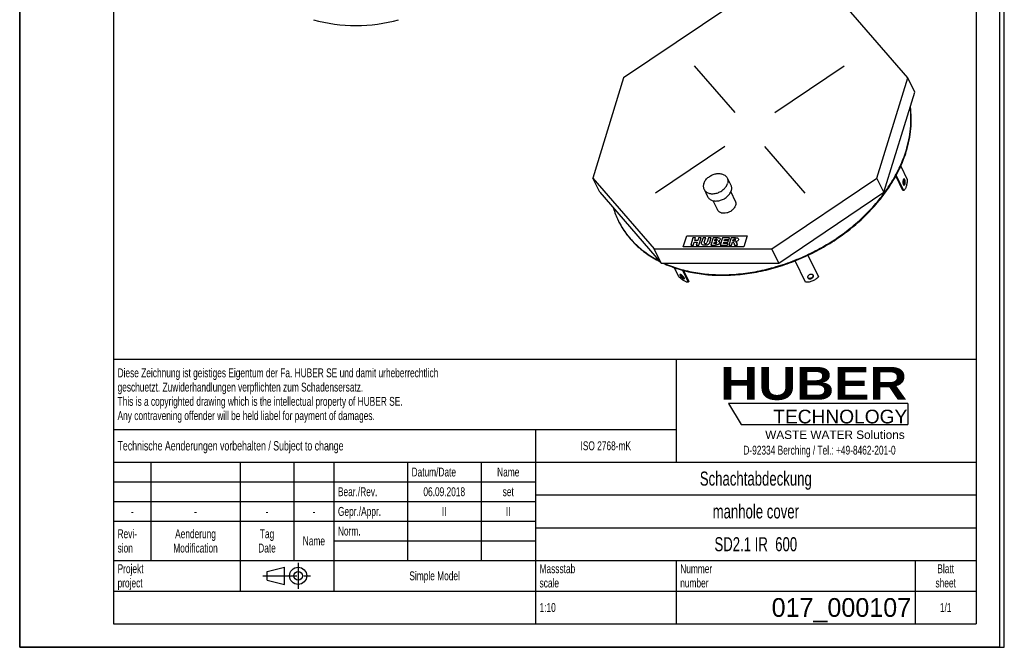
# Model space of a CAD drawing. Header units: millimetres. Extents: x 0 to 2100, y 0 to 2970.
# Tile 1 of 2: x 0 to 2100, y 0 to 1339. Entities that reach past the tile are written whole.
import ezdxf

# ---------------------------------------------------------------- set-up
doc = ezdxf.new("R2010")
doc.units = ezdxf.units.MM
doc.header["$LTSCALE"] = 193.6
doc.linetypes.add('CENTER', pattern=[0.6, 0.375, -0.075, 0.075, -0.075])
doc.layers.get('0').update_dxf_attribs({"linetype": 'CONTINUOUS'})
for name, color, linetype in [('_ACHSEN', 7, 'CONTINUOUS'), ('_KURVEN', 7, 'CONTINUOUS'), ('_ZEICHNUNGSELEM', 7, 'CONTINUOUS'), ('HUBER_Logo_BL0', 7, 'CONTINUOUS')]:
    doc.layers.add(name, color=color, linetype=linetype)
doc.styles.get("Standard").update_dxf_attribs({"font": 'txt', "width": 0.7})
doc.styles.add('TEXTSTYLE_2', font='ariblk.ttf')
doc.styles.add('TEXTSTYLE_3', font='arial.ttf')
doc.styles.add('TEXTSTYLE_5', font='txt')

# ---------------------------------------------------------------- blocks, each defined once
blk = doc.blocks.new('HUBER_LOGO_BL0', base_point=(1705.8, 504.8))
at = {"layer": 'HUBER_Logo_BL0', "color": 5, "linetype": 'Continuous'}
for p, q in [((1894.2, 520.3), (1511.7, 520.3)), ((1511.7, 520.3), (1538.7, 475.3)), ((1894.2, 520.3), (1894.2, 475.3)), ((1538.7, 475.3), (1894.2, 475.3))]:
    blk.add_line(p, q, dxfattribs=at)
at = {"layer": 'HUBER_Logo_BL0', "color": 2, "linetype": 'Continuous', "attachment_point": 3, "line_spacing_factor": 0.78}
for s, insert, char_height, width, style in [('HUBER\\P\\Farial.ttf;\\H29.25;TECHNOLOGY ', (1893.2, 598.3), 70.2, 387.672, 'TEXTSTYLE_2'), ('WASTE WATER Solutions', (1887.6, 462.6), 18, 297.033, 'TEXTSTYLE_3')]:
    blk.add_mtext(s, dxfattribs=dict(at, insert=insert, char_height=char_height, width=width, style=style))
at = {"layer": 'HUBER_Logo_BL0', "color": 2, "linetype": 'Continuous', "insert": (1705.8, 430.2), "char_height": 19, "width": 810.893, "attachment_point": 2, "line_spacing_factor": 0.96}
blk.add_mtext('D-92334 Berching / Tel.: +49-8462-201-0', dxfattribs=at)
blk = doc.blocks.new('PROJEKTIONSMETHODE_1_BL1', base_point=(570, 152.5))
at = {"color": 2, "linetype": 'Continuous'}
for p, q in [((527.8, 161.7), (564.5, 170.8)), ((564.5, 134.2), (564.5, 170.8)), ((527.8, 143.3), (527.8, 161.7)), ((527.8, 143.3), (564.5, 134.2))]:
    blk.add_line(p, q, dxfattribs=at)
at = {"color": 2, "linetype": 'CENTER'}
for p, q in [((593.8, 180), (593.8, 125)), ((518.7, 152.5), (621.3, 152.5))]:
    blk.add_line(p, q, dxfattribs=at)
at = {"color": 2, "linetype": 'Continuous'}
for radius in [18.3, 9.17]:
    blk.add_circle((593.8, 152.5), radius, dxfattribs=at)
blk = doc.blocks.new('*T5')
at = {"color": 3, "linetype": 'Continuous'}
for p, q in [((0, 0), (1840, 0)), ((0, 0), (0, -565)), ((1200, 0), (1200, -220)), ((1840, 0), (1840, -565)), ((0, -150), (1200, -150)), ((900, -150), (900, -565)), ((0, -220), (1840, -220)), ((80, -220), (80, -430)), ((270, -220), (270, -495)), ((385, -220), (385, -430)), ((470, -220), (470, -495)), ((627, -220), (627, -430)), ((784, -220), (784, -430)), ((0, -262), (900, -262)), ((900, -290), (1840, -290)), ((0, -304), (900, -304)), ((0, -346), (900, -346)), ((900, -360), (1840, -360)), ((470, -388), (900, -388)), ((0, -430), (1840, -430)), ((1200, -430), (1200, -565)), ((1710, -430), (1710, -565)), ((0, -495), (1840, -495)), ((0, -565), (1840, -565))]:
    blk.add_line(p, q, dxfattribs=at)
at = {"layer": '_ZEICHNUNGSELEM', "color": 2, "linetype": 'Continuous', "line_spacing_factor": 0.96}
for s, insert, char_height, width, attachment_point in [('Diese Zeichnung ist geistiges Eigentum der Fa. HUBER SE und damit urheberrechtlich \\Pgeschuetzt. Zuwiderhandlungen verpflichten zum Schadensersatz.\\PThis is a copyrighted drawing which is the intellectual property of HUBER SE.\\PAny contravening offender will be held liabel for payment of damages.', (8.75, -19.9), 19, 2214.8571, 1), ('Technische Aenderungen vorbehalten / Subject to change', (8.75, -175), 20, 1524.7619, 1), ('ISO 2768-mK', (1050, -175.5), 19, 332.9524, 2), ('Datum/Date', (635.75, -231.5), 19, 292.2381, 1), ('Name', (842, -231.5), 19, 126.6667, 2), ('Schachtabdeckung', (1370, -240), 30, 680, 2), ('Bear./Rev.', (478.75, -273.5), 19, 272.3333, 1), ('06.09.2018', (705.5, -273.5), 19, 281.381, 2), ('set', (842, -273.5), 19, 83.2381, 2), ('Gepr./Appr.', (478.75, -315.5), 19, 299.4762, 1), ('manhole cover', (1370, -310), 30, 564.2857, 2), ('-', (40, -315.5), 19, 34.381, 2), ('-', (175, -315.5), 19, 34.381, 2), ('-', (327.5, -315.5), 19, 34.381, 2), ('-', (427.5, -315.5), 19, 34.381, 2), ('II', (705.5, -315.5), 19, 56.0952, 2), ('II', (842, -315.5), 19, 56.0952, 2), ('Revi-\\Psion', (8.75, -363.3), 19, 138.4286, 1), ('Aenderung\\PModification', (175, -363.3), 19, 295.8571, 2), ('Tag\\PDate', (327.5, -363.3), 19, 110.381, 2), ('Norm. ', (478.75, -357.5), 19, 175.5238, 1), ('Name', (427.5, -378.5), 19, 126.6667, 2), ('SD2.1 IR  600', (1370, -380), 30, 597.1429, 2), ('Projekt\\Pproject', (8.75, -437.8), 19, 183.6667, 1), ('Massstab\\Pscale', (908.75, -437.8), 19, 224.381, 1), ('Nummer\\Pnumber', (1208.75, -437.8), 19, 186.381, 1), ('Blatt\\Psheet', (1775, -437.8), 19, 130.2857, 2), ('Simple Model', (685, -453), 19, 328.4286, 2), ('1:10', (908.75, -520.5), 19, 94.0952, 1), ('1/1', (1775, -520.5), 19, 79.619, 2)]:
    blk.add_mtext(s, dxfattribs=dict(at, insert=insert, char_height=char_height, width=width, attachment_point=attachment_point))
at = {"layer": '_ZEICHNUNGSELEM', "color": 2, "linetype": 'Continuous', "insert": (1701.25, -510), "char_height": 40, "width": 633.3333, "attachment_point": 3, "line_spacing_factor": 0.96, "style": 'TEXTSTYLE_5'}
blk.add_mtext('017_000107', dxfattribs=at)

msp = doc.modelspace()

# ---------------------------------------------------------------- linework, layer by layer
at = {"color": 7, "linetype": 'Continuous'}
for p, q in [((0, 0), (0, 2970)), ((0, 0), (0, 2970)), ((2100, 0), (2100, 2970)), ((2100, 0), (2100, 2970)), ((1512.3, 1365.72), (1288.14, 1214.75)), ((1894.19, 1214.75), (1763.34, 1365.72)), ((1288.14, 1214.75), (1222.16, 1001.25)), ((1828.22, 1001.25), (1894.19, 1214.75)), ((1909.14, 1184.29), (1894.19, 1214.75)), ((1843.17, 970.8), (1909.14, 1184.29)), ((1237.11, 970.8), (1222.16, 1001.25)), ((1222.16, 1001.25), (1353.02, 850.29)), ((1604.06, 850.29), (1828.22, 1001.25)), ((1843.17, 970.8), (1828.22, 1001.25)), ((1237.11, 970.8), (1367.97, 819.83)), ((1619, 819.83), (1843.17, 970.8)), ((1367.97, 819.83), (1353.02, 850.29)), ((1353.02, 850.29), (1604.06, 850.29)), ((1619, 819.83), (1604.06, 850.29)), ((1367.97, 819.83), (1619, 819.83)), ((0, 0), (2100, 0)), ((0, 0), (2100, 0))]:
    msp.add_line(p, q, dxfattribs=at)
at = {"color": 3, "linetype": 'Continuous'}
for p, q in [((2090, 2950), (2090, 0)), ((0, 1485), (0, 0)), ((2090, 0), (0, 0))]:
    msp.add_line(p, q, dxfattribs=at)
at = {"color": 5, "linetype": 'Continuous'}
for p, q in [((200, 2900), (200, 50)), ((2040, 2900), (2040, 50)), ((200, 50), (2040, 50))]:
    msp.add_line(p, q, dxfattribs=at)
at = {"color": 7, "linetype": 'Continuous'}
for centre, radius, start, end in [((717.35, 1664.19), 337.5, 254.37688, 285.62312), ((1435.47, 988.57), 176.97, 196.83374, 206.11922), ((1434.29, 988.05), 175.69, 206.13854, 206.59005)]:
    msp.add_arc(centre, radius, start, end, dxfattribs=at)
for points, knots in [([(1890.41, 1059.34), (1892.82, 1067.13), (1896.84, 1082.74), (1900.41, 1106.33), (1901.38, 1129.55), (1900.28, 1144.81), (1899.29, 1152.29)], [0, 0, 0, 0, 0.260256, 0.513122, 0.7593559, 1, 1, 1, 1]), ([(1891.02, 1058.09), (1893.49, 1066.09), (1897.6, 1082.09), (1901.15, 1106.26), (1901.98, 1130.05), (1900.69, 1145.66), (1899.59, 1153.31)], [0, 0, 0, 0, 0.2604693, 0.5133684, 0.7595068, 1, 1, 1, 1]), ([(1371.86, 819.82), (1382.36, 814.91), (1404.57, 806.41), (1439.93, 797.95), (1477.48, 793.62), (1516.63, 793.48), (1556.77, 797.51), (1597.26, 805.66), (1637.48, 817.8), (1676.78, 833.72), (1714.56, 853.19), (1750.23, 875.88), (1783.21, 901.46), (1812.99, 929.52), (1839.11, 959.62), (1861.14, 991.3), (1878.75, 1024.05), (1887.52, 1046.75), (1891.02, 1058.09)], [0, 0, 0, 0, 0.054974, 0.1122913, 0.171941, 0.2337739, 0.2975243, 0.3628333, 0.4292712, 0.4963602, 0.5635949, 0.6304644, 0.6964726, 0.7611596, 0.8241235, 0.8850428, 0.943699, 1, 1, 1, 1]), ([(1373.99, 819.8), (1384.53, 815.03), (1406.79, 806.81), (1442.15, 798.72), (1479.63, 794.72), (1518.65, 794.86), (1558.61, 799.14), (1598.88, 807.48), (1638.84, 819.75), (1677.87, 835.76), (1715.37, 855.25), (1750.75, 877.94), (1783.46, 903.46), (1813, 931.42), (1838.89, 961.38), (1860.75, 992.9), (1878.21, 1025.48), (1886.93, 1048.05), (1890.41, 1059.34)], [0, 0, 0, 0, 0.0551293, 0.1125922, 0.172366, 0.234294, 0.2981065, 0.3634436, 0.4298775, 0.4969338, 0.5641126, 0.6309089, 0.6968335, 0.7614332, 0.8243126, 0.8851557, 0.9437482, 1, 1, 1, 1]), ([(1277.18, 909.41), (1281.63, 900.34), (1292.2, 882.81), (1312.5, 859.38), (1336.94, 839.08), (1355.38, 828.05), (1365.08, 823.12)], [0, 0, 0, 0, 0.2420652, 0.4874984, 0.739332, 1, 1, 1, 1]), ([(1277.18, 909.41), (1281.63, 900.54), (1292.12, 883.4), (1312.11, 860.45), (1336.1, 840.52), (1354.16, 829.64), (1363.66, 824.78)], [0, 0, 0, 0, 0.2421352, 0.487665, 0.7395044, 1, 1, 1, 1])]:
    msp.add_open_spline(points, degree=3, knots=knots, dxfattribs=at)
at = {"layer": '_ACHSEN', "color": 7, "linetype": 'Continuous'}
for p, q in [((1879.04, 1026.57), (1892.89, 998.36)), ((1508.91, 1001.46), (1516.54, 985.92)), ((1883.79, 974.86), (1868.64, 1005.72)), ((1885.63, 974.86), (1869.61, 1007.49)), ((1459.54, 977.23), (1467.16, 961.69)), ((1516.44, 971.81), (1526.13, 952.06)), ((1885.63, 974.86), (1883.79, 974.86)), ((1478.38, 953.12), (1488.07, 933.38)), ((1676.1, 778.92), (1653.7, 824.58)), ((1681.18, 836.49), (1703.67, 790.67)), ((1681.31, 836.55), (1703.16, 792.02)), ((1405.72, 790.67), (1396.25, 809.97)), ((1413.38, 804.68), (1426.02, 778.92)), ((1415.68, 804.07), (1427.36, 780.27)), ((1426.02, 778.92), (1427.36, 780.27)), ((1680.74, 788.75), (1680.86, 788.46)), ((1692.93, 793.26), (1692.81, 793.55)), ((1703.67, 790.67), (1703.16, 792.02))]:
    msp.add_line(p, q, dxfattribs=at)
for points, knots in [([(1458.89, 989.34), (1459.64, 991.74), (1462.09, 996.49), (1466.7, 1001.42), (1471.21, 1004.8), (1476.21, 1007.71), (1482.93, 1010.22), (1489.91, 1011.09), (1495.22, 1010.65), (1498.86, 1009.78), (1502.14, 1008.4), (1504.98, 1006.53), (1507.29, 1004.22), (1508.45, 1002.4), (1508.91, 1001.46)], [0, 0, 0, 0, 0.1207864, 0.2527778, 0.321804, 0.3917686, 0.5309321, 0.664042, 0.7268775, 0.7866686, 0.8433971, 0.8973742, 0.9492559, 1, 1, 1, 1]), ([(1458.89, 989.34), (1458.57, 988.3), (1458.1, 986.2), (1457.96, 983.04), (1458.41, 980.01), (1459.1, 978.12), (1459.54, 977.23)], [0, 0, 0, 0, 0.2644249, 0.5170838, 0.7609157, 1, 1, 1, 1]), ([(1459.54, 977.23), (1460, 976.28), (1461.16, 974.47), (1463.47, 972.15), (1466.31, 970.28), (1469.59, 968.9), (1473.23, 968.04), (1478.53, 967.6), (1485.52, 968.46), (1492.24, 970.97), (1497.24, 973.88), (1501.75, 977.26), (1506.36, 982.2), (1508.81, 986.95), (1509.55, 989.34)], [0, 0, 0, 0, 0.0507441, 0.1026258, 0.1566029, 0.2133314, 0.2731225, 0.335958, 0.4690679, 0.6082314, 0.678196, 0.7472222, 0.8792136, 1, 1, 1, 1]), ([(1508.91, 1001.46), (1509.35, 1000.57), (1510.04, 998.68), (1510.49, 995.65), (1510.35, 992.49), (1509.88, 990.39), (1509.55, 989.34)], [0, 0, 0, 0, 0.2390843, 0.4829162, 0.7355751, 1, 1, 1, 1]), ([(1886.21, 999.32), (1886.08, 999.32), (1885.79, 999.26), (1885.41, 999.02), (1885.05, 998.63), (1884.57, 997.88), (1884.11, 996.64), (1883.77, 994.91), (1883.64, 992.99), (1883.73, 991.06), (1884.04, 989.28), (1884.41, 988.2), (1884.64, 987.73)], [0, 0, 0, 0, 0.0313934, 0.066536, 0.1078922, 0.1565391, 0.2753624, 0.4178848, 0.5738379, 0.7308845, 0.876531, 1, 1, 1, 1]), ([(1884.64, 987.73), (1884.74, 987.52), (1884.95, 987.15), (1885.34, 986.69), (1885.75, 986.4), (1886.07, 986.32), (1886.21, 986.32)], [0, 0, 0, 0, 0.3159479, 0.5820842, 0.8045575, 1, 1, 1, 1]), ([(1885.94, 997.92), (1885.89, 998.01), (1885.71, 998.36), (1885.49, 998.68), (1885.29, 998.88)], [0, 0, 0, 0, 0.2786223, 1, 1, 1, 1]), ([(1885.29, 986.77), (1885.53, 987.01), (1885.95, 987.66), (1886.4, 988.83), (1886.73, 990.27), (1886.9, 991.88), (1886.91, 993.55), (1886.76, 995.17), (1886.45, 996.63), (1886.13, 997.53), (1885.94, 997.92)], [0, 0, 0, 0, 0.0866466, 0.1962804, 0.3252186, 0.4669439, 0.613478, 0.7563449, 0.8874461, 1, 1, 1, 1]), ([(1892.89, 998.36), (1892.86, 995.73), (1892.59, 991.86), (1891.72, 986.91), (1890.86, 983.59), (1889.82, 980.66), (1888.6, 978.19), (1887.25, 976.23), (1886.18, 975.23), (1885.63, 974.86)], [0, 0, 0, 0, 0.3121755, 0.4589902, 0.5954763, 0.719105, 0.8280294, 0.9214149, 1, 1, 1, 1]), ([(1887.78, 997.92), (1887.68, 998.13), (1887.47, 998.5), (1887.08, 998.96), (1886.66, 999.25), (1886.35, 999.32), (1886.21, 999.32)], [0, 0, 0, 0, 0.3159479, 0.5820842, 0.8045575, 1, 1, 1, 1]), ([(1886.21, 986.32), (1886.34, 986.32), (1886.62, 986.38), (1887.01, 986.63), (1887.37, 987.02), (1887.84, 987.77), (1888.3, 989.01), (1888.65, 990.74), (1888.78, 992.66), (1888.68, 994.59), (1888.38, 996.37), (1888.01, 997.45), (1887.78, 997.92)], [0, 0, 0, 0, 0.0313934, 0.066536, 0.1078922, 0.1565391, 0.2753624, 0.4178848, 0.5738379, 0.7308845, 0.876531, 1, 1, 1, 1]), ([(1467.16, 961.69), (1467.63, 960.74), (1468.78, 958.93), (1471.1, 956.61), (1473.93, 954.74), (1477.21, 953.36), (1480.85, 952.5), (1486.16, 952.06), (1493.15, 952.92), (1499.86, 955.43), (1504.86, 958.34), (1509.37, 961.72), (1513.99, 966.65), (1516.44, 971.41), (1517.18, 973.8)], [0, 0, 0, 0, 0.0507441, 0.1026258, 0.1566029, 0.2133314, 0.2731225, 0.335958, 0.4690679, 0.6082314, 0.678196, 0.7472222, 0.8792136, 1, 1, 1, 1]), ([(1516.54, 985.92), (1516.97, 985.03), (1517.67, 983.14), (1518.12, 980.11), (1517.98, 976.95), (1517.5, 974.85), (1517.18, 973.8)], [0, 0, 0, 0, 0.2390843, 0.4829162, 0.7355751, 1, 1, 1, 1]), ([(1526.13, 952.06), (1526.47, 951.38), (1527.01, 949.92), (1527.48, 946.75), (1527.11, 944.29), (1526.63, 942.72)], [0, 0, 0, 0, 0.2395658, 0.4838887, 1, 1, 1, 1]), ([(1526.63, 942.72), (1526.06, 940.87), (1524.17, 937.21), (1520.61, 933.41), (1517.13, 930.8), (1513.28, 928.56), (1508.1, 926.62), (1502.72, 925.96), (1498.62, 926.3), (1495.82, 926.96), (1493.29, 928.03), (1491.1, 929.47), (1489.32, 931.25), (1488.43, 932.65), (1488.07, 933.38)], [0, 0, 0, 0, 0.1207864, 0.2527778, 0.321804, 0.3917686, 0.5309321, 0.664042, 0.7268775, 0.7866686, 0.8433971, 0.8973742, 0.9492559, 1, 1, 1, 1]), ([(1426.02, 778.92), (1425.48, 778.83), (1424.22, 778.87), (1422.19, 779.38), (1419.86, 780.33), (1417.27, 781.71), (1414.48, 783.48), (1410.5, 786.37), (1407.61, 788.87), (1405.72, 790.67)], [0, 0, 0, 0, 0.0686659, 0.1553357, 0.2607502, 0.3838241, 0.522397, 0.6735982, 1, 1, 1, 1]), ([(1408.19, 795.57), (1408.11, 795.49), (1407.98, 795.23), (1407.99, 794.75), (1408.14, 794.18), (1408.31, 793.77), (1408.42, 793.55)], [0, 0, 0, 0, 0.1693051, 0.3817416, 0.6574059, 1, 1, 1, 1]), ([(1417.22, 788.46), (1416.99, 788.92), (1416.4, 789.88), (1415.29, 791.27), (1413.98, 792.65), (1412.56, 793.89), (1411.36, 794.75), (1410.44, 795.27), (1409.84, 795.55), (1409.31, 795.73), (1408.85, 795.8), (1408.47, 795.76), (1408.27, 795.65), (1408.19, 795.57)], [0, 0, 0, 0, 0.1275652, 0.2782049, 0.4398875, 0.5992188, 0.7430864, 0.8056565, 0.8604679, 0.9068315, 0.9446349, 0.9747798, 1, 1, 1, 1]), ([(1408.42, 793.55), (1408.65, 793.09), (1409.24, 792.13), (1410.35, 790.74), (1411.66, 789.36), (1413.08, 788.12), (1414.28, 787.26), (1415.19, 786.74), (1415.8, 786.46), (1416.33, 786.29), (1416.79, 786.21), (1417.17, 786.25), (1417.37, 786.37), (1417.44, 786.44)], [0, 0, 0, 0, 0.1275652, 0.2782049, 0.4398875, 0.5992188, 0.7430864, 0.8056565, 0.8604679, 0.9068315, 0.9446349, 0.9747798, 1, 1, 1, 1]), ([(1409.45, 795.67), (1409.47, 795.61), (1409.56, 795.35), (1409.67, 795.1), (1409.76, 794.91)], [0, 0, 0, 0, 0.2291047, 1, 1, 1, 1]), ([(1409.76, 794.91), (1409.94, 794.55), (1410.38, 793.81), (1411.49, 792.29), (1413.18, 790.5), (1415.05, 788.97), (1416.53, 788.08), (1417.21, 787.79), (1417.53, 787.7)], [0, 0, 0, 0, 0.1106383, 0.2390459, 0.5229938, 0.7944181, 0.9081174, 1, 1, 1, 1]), ([(1417.44, 786.44), (1417.53, 786.52), (1417.65, 786.78), (1417.65, 787.26), (1417.5, 787.84), (1417.32, 788.24), (1417.22, 788.46)], [0, 0, 0, 0, 0.1693051, 0.3817416, 0.6574059, 1, 1, 1, 1]), ([(1703.67, 790.67), (1702.12, 788.74), (1698.32, 785.23), (1691.49, 781.4), (1683.92, 779.11), (1678.65, 778.75), (1676.1, 778.92)], [0, 0, 0, 0, 0.2392544, 0.494328, 0.7524341, 1, 1, 1, 1]), ([(1692.81, 793.55), (1692.68, 793.81), (1692.34, 794.31), (1691.63, 794.92), (1690.75, 795.38), (1689.36, 795.79), (1687.38, 795.84), (1685.03, 795.23), (1682.92, 794.06), (1681.54, 792.68), (1680.85, 791.44), (1680.57, 790.52), (1680.51, 789.6), (1680.64, 789.02), (1680.74, 788.75)], [0, 0, 0, 0, 0.0512439, 0.1050335, 0.1626019, 0.2244657, 0.3595633, 0.5041896, 0.6478009, 0.7802313, 0.8405011, 0.8965826, 0.9492571, 1, 1, 1, 1]), ([(1680.57, 789.45), (1680.88, 788.99), (1681.81, 788.18), (1683.64, 787.58), (1685.76, 787.55), (1687.93, 788.07), (1689.92, 789.09), (1691.5, 790.5), (1692.5, 792.14), (1692.67, 793.37), (1692.6, 793.92)], [0, 0, 0, 0, 0.1049478, 0.2241204, 0.3577942, 0.5001611, 0.6424943, 0.7760773, 0.8951351, 1, 1, 1, 1]), ([(1680.86, 788.46), (1680.99, 788.2), (1681.33, 787.7), (1682.04, 787.09), (1682.92, 786.63), (1684.31, 786.22), (1686.28, 786.18), (1688.64, 786.78), (1690.75, 787.95), (1692.13, 789.33), (1692.82, 790.57), (1693.1, 791.49), (1693.16, 792.41), (1693.03, 792.99), (1692.93, 793.26)], [0, 0, 0, 0, 0.0512439, 0.1050335, 0.1626019, 0.2244657, 0.3595633, 0.5041896, 0.6478009, 0.7802313, 0.8405011, 0.8965826, 0.9492571, 1, 1, 1, 1])]:
    msp.add_open_spline(points, degree=3, knots=knots, dxfattribs=at)
at = {"layer": '_KURVEN', "color": 4, "linetype": 'Continuous'}
for p, q in [((1526, 1140.87), (1439.58, 1240.57)), ((1610.67, 1140.87), (1758.71, 1240.57)), ((1503.75, 1068.87), (1355.71, 969.17)), ((1588.42, 1068.87), (1674.84, 969.17)), ((1415.27, 854.21), (1422.54, 877.71)), ((1422.54, 877.71), (1551.48, 877.71)), ((1435.98, 873.79), (1431.14, 858.12)), ((1441.67, 873.79), (1435.98, 873.79)), ((1436.83, 858.12), (1438.79, 864.46)), ((1438.79, 864.46), (1445.01, 864.46)), ((1439.98, 868.31), (1441.67, 873.79)), ((1446.2, 868.31), (1439.98, 868.31)), ((1445.01, 864.46), (1443.05, 858.12)), ((1447.89, 873.79), (1446.2, 868.31)), ((1453.61, 873.79), (1447.89, 873.79)), ((1448.77, 858.12), (1453.61, 873.79)), ((1457.4, 873.79), (1454.52, 864.45)), ((1463.08, 873.79), (1457.4, 873.79)), ((1460.13, 864.22), (1463.08, 873.79)), ((1469.38, 873.79), (1466.42, 864.22)), ((1475.06, 873.79), (1469.38, 873.79)), ((1472.17, 864.45), (1475.06, 873.79)), ((1478.84, 873.79), (1474, 858.12)), ((1489.49, 873.79), (1478.84, 873.79)), ((1480.78, 861.49), (1481.76, 864.66)), ((1483.68, 861.49), (1480.78, 861.49)), ((1481.76, 864.66), (1484.65, 864.66)), ((1482.68, 867.64), (1483.6, 870.61)), ((1485.16, 867.64), (1482.68, 867.64)), ((1483.6, 870.61), (1486.11, 870.61)), ((1498.83, 873.79), (1493.99, 858.12)), ((1514.09, 873.79), (1498.83, 873.79)), ((1500.79, 861.67), (1501.74, 864.76)), ((1510.62, 861.67), (1500.79, 861.67)), ((1501.74, 864.76), (1510.6, 864.76)), ((1502.73, 867.95), (1503.5, 870.44)), ((1511.59, 867.95), (1502.73, 867.95)), ((1503.5, 870.44), (1513.05, 870.44)), ((1509.52, 858.12), (1510.62, 861.67)), ((1510.6, 864.76), (1511.59, 867.95)), ((1517.5, 873.79), (1512.66, 858.12)), ((1513.05, 870.44), (1514.09, 873.79)), ((1526.99, 873.79), (1517.5, 873.79)), ((1518.38, 858.12), (1520.34, 864.48)), ((1520.34, 864.48), (1520.85, 864.48)), ((1521.26, 867.44), (1522.24, 870.63)), ((1523.66, 867.44), (1521.26, 867.44)), ((1522.24, 870.63), (1524.74, 870.63)), ((1522.79, 862.91), (1524.35, 858.12)), ((1530.78, 858.12), (1529.42, 862.65)), ((1551.48, 877.71), (1544.22, 854.21)), ((1544.22, 854.21), (1415.27, 854.21)), ((1431.14, 858.12), (1436.83, 858.12)), ((1443.05, 858.12), (1448.77, 858.12)), ((1474, 858.12), (1483.82, 858.12)), ((1493.99, 858.12), (1509.52, 858.12)), ((1512.66, 858.12), (1518.38, 858.12)), ((1524.35, 858.12), (1530.78, 858.12))]:
    msp.add_line(p, q, dxfattribs=at)
for points in [[(1454.22, 861.8), (1454.18, 862.8), (1454.28, 863.68), (1454.52, 864.45)], [(1454.88, 859.99), (1454.46, 860.58), (1454.25, 861.18), (1454.22, 861.8)], [(1460.13, 864.22), (1459.86, 863.37), (1459.93, 862.71), (1460.34, 862.23)], [(1460.34, 862.23), (1460.74, 861.74), (1461.45, 861.51), (1462.44, 861.51)], [(1462.44, 861.51), (1463.42, 861.51), (1464.26, 861.74), (1464.96, 862.22)], [(1464.96, 862.22), (1465.66, 862.69), (1466.15, 863.36), (1466.42, 864.22)], [(1470.85, 861.83), (1470.25, 861.01), (1469.5, 860.29), (1468.58, 859.67)], [(1472.17, 864.45), (1471.88, 863.52), (1471.44, 862.65), (1470.85, 861.83)], [(1483.68, 861.49), (1484.66, 861.49), (1485.4, 861.63), (1485.89, 861.93)], [(1486.6, 864.23), (1486.29, 864.51), (1485.64, 864.66), (1484.65, 864.66)], [(1485.16, 867.64), (1486.04, 867.64), (1486.69, 867.77), (1487.12, 868.03)], [(1485.89, 861.93), (1486.39, 862.23), (1486.71, 862.62), (1486.86, 863.12)], [(1487.8, 870.23), (1487.53, 870.49), (1486.97, 870.61), (1486.11, 870.61)], [(1486.86, 863.12), (1487.01, 863.58), (1486.92, 863.96), (1486.6, 864.23)], [(1487.12, 868.03), (1487.55, 868.28), (1487.85, 868.67), (1488, 869.16)], [(1488, 869.16), (1488.14, 869.61), (1488.08, 869.97), (1487.8, 870.23)], [(1489.49, 873.79), (1491.27, 873.79), (1492.51, 873.41), (1493.23, 872.67)], [(1492.05, 867.5), (1491.46, 867.06), (1490.69, 866.71), (1489.74, 866.46)], [(1489.74, 866.46), (1490.98, 866.18), (1491.8, 865.72), (1492.22, 865.06)], [(1492.4, 862.58), (1492.15, 861.77), (1491.7, 861.03), (1491.06, 860.39)], [(1493.81, 869.89), (1493.52, 868.96), (1492.93, 868.17), (1492.05, 867.5)], [(1492.22, 865.06), (1492.65, 864.4), (1492.71, 863.57), (1492.4, 862.58)], [(1493.23, 872.67), (1493.96, 871.92), (1494.15, 870.99), (1493.81, 869.89)], [(1522.12, 864.11), (1521.79, 864.35), (1521.36, 864.48), (1520.85, 864.48)], [(1522.79, 862.91), (1522.58, 863.53), (1522.37, 863.92), (1522.12, 864.11)], [(1523.66, 867.44), (1523.91, 867.44), (1524.43, 867.5), (1525.23, 867.65)], [(1526.74, 870.22), (1526.45, 870.49), (1525.77, 870.63), (1524.74, 870.63)], [(1525.23, 867.65), (1525.63, 867.72), (1525.98, 867.88), (1526.3, 868.14)], [(1526.3, 868.14), (1526.62, 868.4), (1526.84, 868.71), (1526.95, 869.05)], [(1526.95, 869.05), (1527.1, 869.56), (1527.03, 869.94), (1526.74, 870.22)], [(1529.15, 865.65), (1528.59, 865.4), (1527.87, 865.2), (1526.96, 865.04)], [(1526.96, 865.04), (1527.58, 864.83), (1528.02, 864.64), (1528.27, 864.45)], [(1526.99, 873.79), (1528.75, 873.79), (1530.05, 873.66), (1530.9, 873.4)], [(1528.27, 864.45), (1528.44, 864.32), (1528.66, 864.05), (1528.93, 863.63)], [(1528.93, 863.63), (1529.19, 863.21), (1529.35, 862.89), (1529.42, 862.65)], [(1531.42, 867.18), (1530.8, 866.55), (1530.04, 866.04), (1529.15, 865.65)], [(1530.9, 873.4), (1531.76, 873.15), (1532.35, 872.67), (1532.71, 871.97)], [(1532.78, 869.44), (1532.51, 868.56), (1532.06, 867.81), (1531.42, 867.18)], [(1532.71, 871.97), (1533.06, 871.28), (1533.09, 870.43), (1532.78, 869.44)], [(1456.41, 858.64), (1455.8, 858.97), (1455.28, 859.42), (1454.88, 859.99)], [(1458.87, 858.02), (1457.85, 858.12), (1457.02, 858.33), (1456.41, 858.64)], [(1461.76, 857.85), (1460.86, 857.85), (1459.9, 857.91), (1458.87, 858.02)], [(1465.9, 858.38), (1464.7, 858.04), (1463.31, 857.85), (1461.76, 857.85)], [(1468.58, 859.67), (1467.66, 859.05), (1466.78, 858.62), (1465.9, 858.38)], [(1486.44, 858.33), (1485.11, 858.19), (1484.24, 858.12), (1483.82, 858.12)], [(1488.76, 858.85), (1488.21, 858.61), (1487.43, 858.44), (1486.44, 858.33)], [(1491.06, 860.39), (1490.4, 859.74), (1489.64, 859.22), (1488.76, 858.85)]]:
    msp.add_open_spline(points, degree=3, dxfattribs=at)

# ---------------------------------------------------------------- block references
msp.add_blockref('*T5', (200, 615))
at = {"color": 2, "linetype": 'Continuous'}
msp.add_blockref('PROJEKTIONSMETHODE_1_BL1', (570, 152.5), dxfattribs=at)
at = {"layer": 'HUBER_Logo_BL0'}
msp.add_blockref('HUBER_LOGO_BL0', (1705.8, 504.77), dxfattribs=at)

doc.saveas('drawing.dxf')
